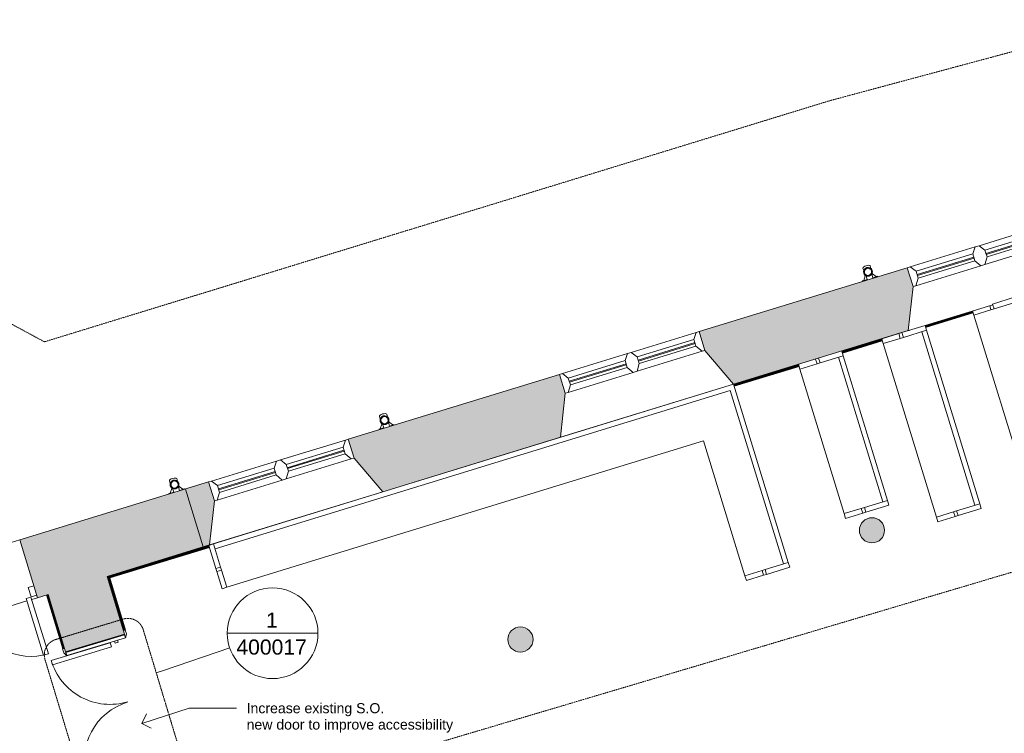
# Model space of a CAD drawing. Header units: millimetres. Extents: x -14859 to 92024, y -10653 to 24175.
# Tile 17 of 29: x -3067 to 6707, y 9462 to 16543. Entities that reach past the tile are written whole.
import ezdxf

# ---------------------------------------------------------------- set-up
doc = ezdxf.new("R2010")
doc.units = ezdxf.units.MM
doc.linetypes.add('Dash2', pattern=[3, 1.5, -1.5])
doc.linetypes.add('Hidden2', pattern=[3, 2, -1])
for name, color, linetype, lineweight in [('A-ANNO-SYMB', 150, 'Continuous', 9), ('A-DETL', 90, 'Continuous', 9), ('A-DOOR', 31, 'Continuous', 9), ('A-DOOR-FRAM', 31, 'Continuous', 18), ('A-GENM', 13, 'Continuous', 9), ('A-GLAZ', 151, 'Continuous', 9), ('A-WALL', 113, 'Continuous', 9), ('A-WALL-PATT', 111, 'Continuous', 18), ('G-ANNO-TEXT', 231, 'Continuous', 9), ('I-WALL', 2, 'Continuous', 9)]:
    doc.layers.add(name, color=color, linetype=linetype, lineweight=lineweight)
doc.styles.add('Arial_1', font='arial.ttf', dxfattribs={"height": 150})
doc.styles.add('Arial_2', font='arial.ttf', dxfattribs={"height": 100})

# ---------------------------------------------------------------- blocks, each defined once
blk = doc.blocks.new('DKA_Window_Double_Chamfered Reveal - DKA_Window_Double_Chamfered Reveal-4314283-00_ Ground Intermediate Door Options')
at = {"layer": 'A-GLAZ', "lineweight": 18}
for p, q in [((-695, 300), (-725, 300)), ((-652.1, 239.7), (-695, 300)), ((-20, 300), (-62.9, 239.7)), ((20, 300), (-20, 300)), ((62.9, 239.7), (20, 300)), ((695, 300), (652.1, 239.7)), ((725, 300), (695, 300)), ((-652.1, 169.7), (-652.1, 239.7)), ((-62.9, 206.8), (-652.1, 206.8)), ((-652.1, 206.8), (-652.1, 196.8)), ((-652.1, 196.8), (-62.9, 196.8)), ((-62.9, 239.7), (-62.9, 169.7)), ((-62.9, 196.8), (-62.9, 206.8)), ((62.9, 169.7), (62.9, 239.7)), ((652.1, 206.8), (62.9, 206.8)), ((62.9, 206.8), (62.9, 196.8)), ((62.9, 196.8), (652.1, 196.8)), ((652.1, 239.7), (652.1, 169.7)), ((652.1, 196.8), (652.1, 206.8)), ((-725, 103.7), (-695, 103.7)), ((-695, 103.7), (-652.1, 169.7)), ((-62.9, 169.7), (-20, 103.7)), ((-20, 103.7), (20, 103.7)), ((20, 103.7), (62.9, 169.7)), ((652.1, 169.7), (695, 103.7)), ((695, 103.7), (725, 103.7))]:
    blk.add_line(p, q, dxfattribs=at)
at = {"layer": 'A-GLAZ'}
for p, q in [((-20, 300), (-695, 300)), ((695, 300), (20, 300)), ((-62.9, 239.7), (-652.1, 239.7)), ((652.1, 239.7), (62.9, 239.7)), ((-20, 103.7), (-695, 103.7)), ((-652.1, 169.7), (-62.9, 169.7)), ((695, 103.7), (20, 103.7)), ((62.9, 169.7), (652.1, 169.7))]:
    blk.add_line(p, q, dxfattribs=at)
blk = doc.blocks.new('Ext - Dbl - RS - Flush - 1300 x 2110mm-6094354-00_ Ground Intermediate Door Options')
at = {"layer": 'A-DOOR'}
for p, q in [((-540.5, 864), (-590.5, 864)), ((-590.5, 864), (-590.5, 275)), ((-590.5, 864), (-590.5, 275)), ((-590.5, 864), (-540.5, 864)), ((-540.5, 275), (-540.5, 864)), ((-540.5, 275), (-540.5, 864)), ((540.5, 864), (540.5, 275)), ((590.5, 864), (540.5, 864)), ((590.5, 864), (540.5, 864)), ((540.5, 275), (540.5, 864)), ((590.5, 275), (590.5, 864)), ((590.5, 864), (590.5, 275)), ((-590.5, 275), (-540.5, 275)), ((-590.5, 275), (-540.5, 275)), ((540.5, 275), (590.5, 275)), ((590.5, 275), (540.5, 275))]:
    blk.add_line(p, q, dxfattribs=at)
for centre, start, end in [((-590.5, 275), 360, 90), ((590.5, 275), 90, 180)]:
    blk.add_arc(centre, 589, start, end, dxfattribs=at)
at = {"layer": 'A-DOOR-FRAM'}
for p, q in [((-593.5, 275), (-650, 275)), ((-593.5, 175), (-593.5, 275)), ((650, 275), (593.5, 275)), ((593.5, 275), (593.5, 175)), ((-650, 175), (-593.5, 175)), ((593.5, 175), (650, 175))]:
    blk.add_line(p, q, dxfattribs=at)
blk = doc.blocks.new('DKA_Furniture_Church Pew - DKA_Furniture_Church Pew-V8-00_ Ground Intermediate Door Options')
at = {"layer": 'A-GENM'}
for p, q in [((50, 0), (0, 0)), ((0, 0), (0, -240)), ((50, 0), (1850, 0)), ((50, 0), (50, -1)), ((1850, 0), (1850, -1)), ((1900, 0), (1850, 0)), ((1900, -240), (1900, 0)), ((50, -240), (50, -0.2)), ((1850, -50), (50, -50)), ((1850, -0.2), (1850, -240)), ((0, -240), (50, -240)), ((6.9, -271.7), (50, -271.7)), ((50, -239.7), (50, -271.7)), ((50, -450), (50, -271.7)), ((1850, -271.7), (1850, -239.7)), ((1850, -240), (1900, -240)), ((1850, -271.7), (1850, -450)), ((1850, -271.7), (1900, -271.7)), ((1900, -239.7), (1900, -271.7)), ((1900, -450), (1900, -271.7)), ((6.8, -450), (50, -450)), ((50, -450), (1850, -450)), ((1850, -450), (1900, -450))]:
    blk.add_line(p, q, dxfattribs=at)
blk = doc.blocks.new('DKA_Furniture_Church Pew - DKA_Furniture_Church Pew-V9-00_ Ground Intermediate Door Options')
at = {"layer": 'A-GENM'}
for p, q in [((50, 0), (0, 0)), ((0, 0), (0, -240)), ((50, 0), (1850, 0)), ((50, 0), (50, -1)), ((1850, 0), (1850, -1)), ((1900, 0), (1850, 0)), ((1900, -240), (1900, 0)), ((50, -240), (50, -0.2)), ((1850, -50), (50, -50)), ((1850, -0.2), (1850, -240)), ((0, -271.7), (0, -239.7)), ((0, -240), (50, -240)), ((0, -271.7), (0, -450)), ((0, -271.7), (50, -271.7)), ((50, -239.7), (50, -271.7)), ((50, -450), (50, -271.7)), ((1850, -271.7), (1850, -239.7)), ((1850, -240), (1900, -240)), ((1850, -271.7), (1850, -450)), ((1850, -271.7), (1900, -271.7)), ((1900, -239.7), (1900, -271.7)), ((1900, -450), (1900, -271.7)), ((0, -450), (50, -450)), ((50, -450), (1850, -450)), ((1850, -450), (1900, -450))]:
    blk.add_line(p, q, dxfattribs=at)
blk = doc.blocks.new('DKA_Furniture_Church Pew short - DKA_Furniture_Church Pew short-V13-00_ Ground Intermediate Door Options')
at = {"layer": 'A-GENM'}
for p, q in [((50, 0), (0, 0)), ((50, 0), (1550, 0)), ((50, 0), (50, -1)), ((1550, 0), (1550, -1)), ((1600, 0), (1550, 0)), ((1600, -240), (1600, 0)), ((50, -240), (50, -0.2)), ((1550, -50), (50, -50)), ((1550, -0.2), (1550, -240)), ((0, -240), (50, -240)), ((0, -271.7), (50, -271.7)), ((50, -239.7), (50, -271.7)), ((50, -450), (50, -271.7)), ((1550, -271.7), (1550, -239.7)), ((1550, -240), (1600, -240)), ((1550, -271.7), (1550, -450)), ((1550, -271.7), (1600, -271.7)), ((1600, -239.7), (1600, -271.7)), ((1600, -450), (1600, -271.7)), ((0, -450), (50, -450)), ((50, -450), (1550, -450)), ((1550, -450), (1600, -450))]:
    blk.add_line(p, q, dxfattribs=at)
blk = doc.blocks.new('DKA_Furniture_Church Pew long L shape - DKA_Furniture_Church Pew long L shape-2240776-00_ Ground Intermediate Door Options')
at = {"layer": 'A-GENM'}
for p, q in [((-100, 0), (-100, -5400)), ((1750, 0), (-100, 0)), ((1800, 0), (1750, 0)), ((1750, 0), (1750, -240)), ((1800, -240), (1800, 0)), ((-50, -5400), (-50, -50)), ((-50, -50), (1750, -50)), ((1750, -271.7), (1750, -239.7)), ((1750, -240), (1800, -240)), ((1750, -271.7), (1750, -450)), ((1750, -271.7), (1800, -271.7)), ((1800, -239.7), (1800, -271.7)), ((1800, -450), (1800, -271.7)), ((350, -5400), (350, -450)), ((350, -450), (1750, -450)), ((1750, -450), (1800, -450)), ((-100, -5400), (-100, -5450)), ((140, -5400), (-100, -5400)), ((-100, -5450), (140, -5450)), ((139.7, -5400), (171.7, -5400)), ((171.7, -5450), (139.7, -5450)), ((140, -5450), (140, -5400)), ((350, -5400), (171.7, -5400)), ((171.7, -5450), (171.7, -5400)), ((171.7, -5450), (350, -5450)), ((350, -5450), (350, -5400))]:
    blk.add_line(p, q, dxfattribs=at)
blk = doc.blocks.new('DKA_Door_Int_Dbl_2x1VP_Glazed - 1310 x 2110mm Sgl Swing offset-6792928-00_ Ground Intermediate Door Options')
at = {"layer": 'A-DOOR', "color": 6}
for p, q in [((-690, 325), (-650, 325)), ((-690, 305), (-690, 325)), ((-620, 305), (-655, 305)), ((-650, 325), (-624, 311)), ((-647, -305), (-647, 305)), ((655, 305), (620, 305)), ((624, 311), (650, 325)), ((647, -305), (647, 305)), ((650, 325), (690, 325)), ((690, 325), (690, 305)), ((-690, -325), (-690, -305)), ((-650, -325), (-690, -325)), ((-655, -305), (-620, -305)), ((-624, -311), (-650, -325)), ((620, -305), (655, -305)), ((650, -325), (624, -311)), ((690, -325), (650, -325)), ((690, -305), (690, -325))]:
    blk.add_line(p, q, dxfattribs=at)
at = {"layer": 'A-DOOR', "color": 210, "lineweight": 18}
for p, q in [((-613, 145), (-569, 145)), ((-613, -467), (-613, 145)), ((-569, 145), (-569, -467)), ((569, 145), (613, 145)), ((569, -467), (569, 145)), ((613, 145), (613, -467)), ((-569, -467), (-613, -467)), ((613, -467), (569, -467))]:
    blk.add_line(p, q, dxfattribs=at)
at = {"layer": 'A-DOOR', "color": 6}
for centre, radius, start, end in [((-628, 304), 8.06, 7.12502, 60.25512), ((-628, 304), 8.06, 7.12502, 60.25512), ((628, 304), 8.06, 119.74488, 172.87498), ((628, 304), 8.06, 119.74488, 172.87498), ((-613, 145), 612, 270, 0), ((613, 145), 612, 180, 270), ((-628, -304), 8.06, 299.74488, 352.87498), ((-628, -304), 8.06, 299.74488, 352.87498), ((628, -304), 8.06, 187.12502, 240.25512), ((628, -304), 8.06, 187.12502, 240.25512)]:
    blk.add_arc(centre, radius, start, end, dxfattribs=at)
at = {"layer": 'A-DOOR-FRAM', "color": 210}
for p, q in [((-647, -305), (-647, 305)), ((-647, 305), (-615, 305)), ((-615, 305), (-615, -305)), ((615, -305), (615, 305)), ((615, 305), (647, 305)), ((647, 305), (647, -305)), ((-615, 223), (-596, 223)), ((-615, 191), (-615, 223)), ((-596, 223), (-596, 191)), ((596, 223), (615, 223)), ((596, 191), (596, 223)), ((615, 223), (615, 191)), ((-596, 191), (-615, 191)), ((615, 191), (596, 191)), ((-615, -305), (-647, -305)), ((647, -305), (615, -305))]:
    blk.add_line(p, q, dxfattribs=at)
blk = doc.blocks.new('Basic Wall _ Int - Existing Skirting - ___-4237117-00_ Ground Intermediate Door Options')
at = {"layer": 'I-WALL'}
for p, q in [((-2801.3, 10834.7), (-2640.5, 10299.4)), ((-2799.1, 10835.4), (-2638.2, 10300.1)), ((-2793, 10837.3), (-2632.1, 10301.9)), ((-2631.4, 10302.1), (-2792.3, 10837.5)), ((-2788, 10838.8), (-2627.1, 10303.4)), ((-2784.1, 10840), (-2623.2, 10304.6))]:
    blk.add_line(p, q, dxfattribs=at)
blk = doc.blocks.new('Basic Wall _ Int - Existing Skirting - ___-4379171-00_ Ground Intermediate Door Options')
at = {"layer": 'I-WALL'}
for p, q in [((5920.6, 13505.9), (6392.2, 13650.7)), ((5921.8, 13502.1), (6393.4, 13646.9)), ((5923.1, 13497.8), (6394.7, 13642.5)), ((5923.3, 13497.1), (6395, 13641.8)), ((5925.2, 13491), (6396.8, 13635.7)), ((5925.9, 13488.7), (6397.5, 13633.5)), ((5093.9, 13252.2), (5490.4, 13373.9)), ((5095.1, 13248.4), (5491.6, 13370.1)), ((5096.4, 13244.1), (5492.9, 13365.7)), ((5096.7, 13243.3), (5493.1, 13365)), ((5098.5, 13237.3), (5495, 13359)), ((5099.2, 13235), (5495.7, 13356.7)), ((4020.3, 12922.7), (4663.7, 13120.2)), ((4021.5, 12918.9), (4664.9, 13116.4)), ((4022.8, 12914.5), (4666.3, 13112)), ((4023, 12913.8), (4666.5, 13111.3)), ((4024.9, 12907.8), (4668.3, 13105.3)), ((4025.6, 12905.5), (4669, 13103)), ((-2195.4, 11015), (-1189.8, 11323.7)), ((-2190.5, 11012.4), (-1188.6, 11319.8)), ((-2184.8, 11009.3), (-1187.3, 11315.5)), ((-2183.9, 11008.8), (-1187.1, 11314.8)), ((-2176, 11004.6), (-1185.2, 11308.7)), ((-2173, 11003.1), (-1184.5, 11306.5)), ((-2184.8, 11009.3), (-2190.5, 11012.4)), ((-2183.9, 11008.8), (-2184.8, 11009.4)), ((-2173, 11003.1), (-2176, 11004.6))]:
    blk.add_line(p, q, dxfattribs=at)
at = {"layer": 'I-WALL', "flags": 128}
blk.add_lwpolyline([(-2176, 11004.6), (-2176, 11004.6), (-2176.4, 11004.9), (-2177.5, 11005.5), (-2179.2, 11006.4), (-2181.4, 11007.5), (-2183.9, 11008.8)], dxfattribs=at)
blk = doc.blocks.new('Basic Wall _ Int - Existing Skirting - ___-4379239-00_ Ground Intermediate Door Options')
at = {"layer": 'I-WALL'}
for p, q in [((-2035.1, 10481.3), (-2195.4, 11015)), ((-2190.5, 11012.4), (-2184.8, 11009.3)), ((-2031.2, 10482.4), (-2190.5, 11012.4)), ((-2184.8, 11009.4), (-2183.9, 11008.8)), ((-2026.9, 10483.8), (-2184.8, 11009.3)), ((-2026.1, 10484), (-2183.9, 11008.8)), ((-2020.1, 10485.8), (-2176, 11004.6)), ((-2176, 11004.6), (-2173, 11003.1)), ((-2017.3, 10484.8), (-2173, 11003.1)), ((-2017.3, 10484.8), (-2018.4, 10484.5))]:
    blk.add_line(p, q, dxfattribs=at)
at = {"layer": 'I-WALL', "flags": 128}
blk.add_lwpolyline([(-2183.9, 11008.8), (-2181.4, 11007.5), (-2179.2, 11006.4), (-2177.5, 11005.5), (-2176.4, 11004.9), (-2176, 11004.6), (-2176, 11004.6)], dxfattribs=at)
blk = doc.blocks.new('Gutter-AWMS_Rainwater-ApexHeritage_VictorianOgee-RoundPipe - OG50 - P30-4786566-00_ Ground Intermediate Door Options')
at = {"layer": 'A-GENM'}
for p, q in [((5303.4, 14077.1), (5311.2, 14051.8)), ((5382.9, 14073.8), (5375.1, 14099.1)), ((5326.6, 13999.8), (5311.8, 13956)), ((5323.8, 14008.7), (5326.6, 13999.8)), ((5345.6, 13964.3), (5334.1, 14001.8)), ((5391.9, 14019.5), (5403.4, 13982)), ((5399.3, 14022), (5396.5, 14031)), ((5436.1, 13994.1), (5399.3, 14022)), ((5403.4, 13982), (5451, 13996.6)), ((5450.4, 13998.5), (5436.1, 13994.1)), ((5451, 13996.6), (5450.4, 13998.5)), ((5311.8, 13956), (5297.4, 13951.6)), ((5297.4, 13951.6), (5298, 13949.7)), ((5298, 13949.7), (5345.6, 13964.3))]:
    blk.add_line(p, q, dxfattribs=at)
for start, end in [(17.0451, 197.0451), (197.0451, 17.0451)]:
    blk.add_arc((5353.7, 14041), 44, start, end, dxfattribs=at)
at = {"layer": 'A-GENM', "lineweight": 18}
for radius, start, end in [(37.5, 107.0451, 287.0451), (37.5, 287.0451, 107.0451), (35.5, 287.0451, 107.0451), (35.5, 107.0451, 287.0451)]:
    blk.add_arc((5353.7, 14041), radius, start, end, dxfattribs=at)
at = {"layer": 'A-GENM'}
for start_param, end_param in [(1.570796, 3.141593), (0, 1.570796)]:
    blk.add_ellipse((5339.3, 14088.1), major_axis=(35.9, 11), ratio=0.382683, start_param=start_param, end_param=end_param, dxfattribs=at)
blk = doc.blocks.new('Gutter-AWMS_Rainwater-ApexHeritage_VictorianOgee-RoundPipe - OG50 - P30-4888507-00_ Ground Intermediate Door Options')
at = {"layer": 'A-GENM'}
for p, q in [((583.4, 12602.3), (575.6, 12627.6)), ((503.9, 12605.6), (511.7, 12580.3)), ((527.1, 12528.3), (512.3, 12484.5)), ((524.4, 12537.2), (527.1, 12528.3)), ((546.1, 12492.8), (534.6, 12530.3)), ((592.4, 12548), (603.9, 12510.5)), ((599.8, 12550.6), (597, 12559.5)), ((636.6, 12522.6), (599.8, 12550.6)), ((603.9, 12510.5), (651.5, 12525.1)), ((650.9, 12527), (636.6, 12522.6)), ((651.5, 12525.1), (650.9, 12527)), ((512.3, 12484.5), (497.9, 12480.1)), ((497.9, 12480.1), (498.5, 12478.2)), ((498.5, 12478.2), (546.1, 12492.8))]:
    blk.add_line(p, q, dxfattribs=at)
for start, end in [(17.0451, 197.0451), (197.0451, 17.0451)]:
    blk.add_arc((554.2, 12569.5), 44, start, end, dxfattribs=at)
at = {"layer": 'A-GENM', "lineweight": 18}
for radius, start, end in [(37.5, 107.0451, 287.0451), (35.5, 107.0451, 287.0451), (37.5, 287.0451, 107.0451), (35.5, 287.0451, 107.0451)]:
    blk.add_arc((554.2, 12569.5), radius, start, end, dxfattribs=at)
at = {"layer": 'A-GENM'}
for start_param, end_param in [(1.570796, 3.141593), (0, 1.570796)]:
    blk.add_ellipse((539.8, 12616.6), major_axis=(35.9, 11), ratio=0.382683, start_param=start_param, end_param=end_param, dxfattribs=at)
blk = doc.blocks.new('Gutter-AWMS_Rainwater-ApexHeritage_VictorianOgee-RoundPipe - OG50 - P30-4888508-00_ Ground Intermediate Door Options')
at = {"layer": 'A-GENM'}
for p, q in [((-1580.3, 11966.6), (-1572.6, 11941.3)), ((-1500.9, 11963.3), (-1508.6, 11988.6)), ((-1572, 11845.5), (-1586.3, 11841.1)), ((-1586.3, 11841.1), (-1585.7, 11839.2)), ((-1585.7, 11839.2), (-1538.2, 11853.8)), ((-1557.1, 11889.3), (-1572, 11845.5)), ((-1559.9, 11898.2), (-1557.1, 11889.3)), ((-1538.2, 11853.8), (-1549.7, 11891.3)), ((-1491.8, 11909), (-1480.3, 11871.5)), ((-1484.5, 11911.5), (-1487.2, 11920.5)), ((-1447.7, 11883.6), (-1484.5, 11911.5)), ((-1480.3, 11871.5), (-1432.7, 11886.1)), ((-1433.3, 11888), (-1447.7, 11883.6)), ((-1432.7, 11886.1), (-1433.3, 11888))]:
    blk.add_line(p, q, dxfattribs=at)
for start, end in [(17.0451, 197.0451), (197.0451, 17.0451)]:
    blk.add_arc((-1530, 11930.5), 44, start, end, dxfattribs=at)
at = {"layer": 'A-GENM', "lineweight": 18}
for radius, start, end in [(37.5, 107.0451, 287.0451), (35.5, 107.0451, 287.0451), (37.5, 287.0451, 107.0451), (35.5, 287.0451, 107.0451)]:
    blk.add_arc((-1530, 11930.5), radius, start, end, dxfattribs=at)
at = {"layer": 'A-GENM'}
for start_param, end_param in [(1.570796, 3.141593), (0, 1.570796)]:
    blk.add_ellipse((-1544.5, 11977.6), major_axis=(35.9, 11), ratio=0.382683, start_param=start_param, end_param=end_param, dxfattribs=at)
blk = doc.blocks.new('Floor Plan - 9mm - Circle-3441286-00_ Ground Intermediate Door Options')
at = {"layer": 'A-ANNO-SYMB'}
blk.add_line((-9, 0), (9, 0), dxfattribs=at)
for start, end in [(360, 180), (180, 360)]:
    blk.add_arc((0, 0), 9, start, end, dxfattribs=at)

msp = doc.modelspace()

# ---------------------------------------------------------------- hatches: boundary and pattern name
at = {"layer": 'A-GENM'}
for points in [[(5393.4, 11351), (5432, 11357.1), (5466.9, 11374.8), (5494.5, 11402.5), (5512.3, 11437.3), (5518.4, 11476), (5512.3, 11514.6), (5494.5, 11549.4), (5466.9, 11577.1), (5432, 11594.8), (5393.4, 11601), (5354.8, 11594.8), (5319.9, 11577.1), (5292.3, 11549.4), (5274.5, 11514.6), (5268.4, 11476), (5274.5, 11437.3), (5292.3, 11402.5), (5319.9, 11374.8), (5354.8, 11357.1)], [(1903.3, 10268), (1941.9, 10274.2), (1976.8, 10291.9), (2004.4, 10319.6), (2022.2, 10354.4), (2028.3, 10393), (2022.2, 10431.7), (2004.4, 10466.5), (1976.8, 10494.2), (1941.9, 10511.9), (1903.3, 10518), (1864.7, 10511.9), (1829.8, 10494.2), (1802.2, 10466.5), (1784.4, 10431.7), (1778.3, 10393), (1784.4, 10354.4), (1802.2, 10319.6), (1829.8, 10291.9), (1864.7, 10274.2)]]:
    msp.add_hatch(color=8, dxfattribs=at).paths.add_polyline_path(points)
at = {"layer": 'A-WALL-PATT', "lineweight": 9}
h = msp.add_hatch(color=8, dxfattribs=at)
h.paths.add_polyline_path([(5670, 13432.1), (5753.5, 13457.6), (5801.5, 13894.6), (5743.9, 14082.3), (5494.2, 14005.7), (5657.1, 13474.2)])
h.paths.add_polyline_path([(7472.5, 13984.7), (7543.8, 14006.6), (7367.9, 14580.2), (7130.3, 14507.3), (7187.8, 14319.6), (7464.2, 13994.3)])
for points in [[(4102.1, 12951.3), (5670, 13432.1), (5494.2, 14005.7), (3926.2, 13525), (4048.1, 13127.4)], [(590.9, 11874.8), (2247.3, 12382.7), (2071.4, 12956.3), (415, 12448.4), (503, 12161.6)], [(-2783.2, 10840.3), (-1244.8, 11312), (-1420.6, 11885.6), (-2955.8, 11414.9)], [(-2891.3, 10807.2), (-2877.3, 10811.5), (-3053.2, 11385.1), (-3067.2, 11380.8), (-2893.3, 10813.6)], [(-2612.2, 10271.3), (-2028, 10446.9), (-2037.8, 10479.5), (-2622, 10304)]]:
    msp.add_hatch(color=8, dxfattribs=at).paths.add_polyline_path(points)
h = msp.add_hatch(color=8, dxfattribs=at)
h.paths.add_polyline_path([(2247.3, 12382.7), (2300.8, 12399.1), (2348.8, 12836), (2291.3, 13023.7), (2071.4, 12956.3), (2231.6, 12433.8)])
h.paths.add_polyline_path([(4019.8, 12926.1), (4102.1, 12951.3), (3926.2, 13525), (3677.6, 13448.8), (3735.2, 13261.1), (3848.8, 13127.4)])
h = msp.add_hatch(color=8, dxfattribs=at)
h.paths.add_polyline_path([(-1244.8, 11312), (-1182.4, 11331.1), (-1134.5, 11768), (-1192, 11955.7), (-1420.6, 11885.6), (-1269.8, 11393.5)])
h.paths.add_polyline_path([(536.5, 11858.1), (590.9, 11874.8), (415, 12448.4), (194.4, 12380.8), (251.9, 12193.1), (325, 12107.1)])
h = msp.add_hatch(color=8, dxfattribs=at)
h.paths.add_polyline_path([(-4226.3, 10397.8), (-4134.2, 10426.1), (-4310.1, 10999.7), (-4402.3, 10971.4), (-4256.4, 10495.8)])
h.paths.add_polyline_path([(-2877.3, 10811.5), (-2783.2, 10840.3), (-2955.8, 11414.9), (-3053.2, 11385.1), (-2877.9, 10813.6)])
h = msp.add_hatch(color=8, dxfattribs=at)
h.paths.add_polyline_path([(-2089.7, 8532.7), (-1506.1, 8710), (-1651, 9192.3), (-2235.2, 9016.7), (-2115.8, 8619.3)])
h.paths.add_polyline_path([(-2622, 10304), (-2037.8, 10479.5), (-2200, 11019.1), (-2783.2, 10840.3), (-2636.8, 10353.2)])

# ---------------------------------------------------------------- linework, layer by layer
at = {"layer": 'A-ANNO-SYMB', "linetype": 'Hidden2'}
for p, q in [((-2710.3, 10392.1), (-2039.1, 10595.2)), ((-1841.2, 10489.2), (-1421.1, 9100.9)), ((-2396.3, 8806), (-2816.3, 10194.2))]:
    msp.add_line(p, q, dxfattribs=at)
at = {"layer": 'A-ANNO-SYMB'}
for p, q in [((-1638.4, 10084.4), (-982.6, 10309)), ((-1712, 10062.1), (-1638.4, 10084.4))]:
    msp.add_line(p, q, dxfattribs=at)
at = {"layer": 'A-ANNO-SYMB', "linetype": 'Hidden2'}
for centre, start, end in [((-1993.1, 10443.2), 16.83382, 106.83382), ((-2664.3, 10240.1), 106.83382, 196.83382)]:
    msp.add_arc(centre, 158.8, start, end, dxfattribs=at)
at = {"layer": 'A-DETL', "linetype": 'Dash2'}
for p, q in [((4974.5, 15739.3), (7968.4, 16543.1)), ((-2822, 13346.4), (4974.5, 15739.3)), ((-3628.9, 13782.2), (-2822, 13346.4)), ((-37.9, 9034.4), (9943.4, 11999.4))]:
    msp.add_line(p, q, dxfattribs=at)
at = {"layer": 'A-GENM', "lineweight": 18}
for centre, start, end in [((5393.4, 11476), 90, 180), ((5393.4, 11476), 0, 90), ((5393.4, 11476), 180, 360), ((1903.3, 10393), 90, 180), ((1903.3, 10393), 360, 90), ((1903.3, 10393), 180, 360)]:
    msp.add_arc(centre, 125, start, end, dxfattribs=at)
at = {"layer": 'A-WALL', "color": 7, "lineweight": 18}
for p, q in [((5743.9, 14082.3), (3677.6, 13448.8)), ((5801.5, 13894.6), (5743.9, 14082.3)), ((5753.5, 13457.6), (5801.5, 13894.6)), ((3677.6, 13448.8), (3735.2, 13261.1)), ((4019.8, 12926.1), (5753.5, 13457.6)), ((3735.2, 13261.1), (4019.8, 12926.1)), ((2291.3, 13023.7), (194.4, 12380.8)), ((2348.8, 12836), (2291.3, 13023.7)), ((2300.8, 12399.1), (2348.8, 12836)), ((194.4, 12380.8), (251.9, 12193.1)), ((536.5, 11858.1), (2300.8, 12399.1)), ((251.9, 12193.1), (536.5, 11858.1)), ((-1192, 11955.7), (-3067.2, 11380.8)), ((-1134.5, 11768), (-1192, 11955.7)), ((-1420.6, 11885.6), (-1244.8, 11312)), ((-1182.4, 11331.1), (-1134.5, 11768)), ((-3067.2, 11380.8), (-2891.3, 10807.2)), ((-2200, 11019.1), (-1182.4, 11331.1)), ((-2028, 10446.9), (-2200, 11019.1)), ((-2891.3, 10807.2), (-2783.2, 10840.3)), ((-2783.2, 10840.3), (-2612.2, 10271.3)), ((-2612.2, 10271.3), (-2028, 10446.9))]:
    msp.add_line(p, q, dxfattribs=at)
at = {"layer": 'G-ANNO-TEXT', "color": 210, "lineweight": 18}
for p, q in [((-1856, 9559.3), (-1385.3, 9711)), ((-1385.3, 9711), (-914.7, 9711)), ((-1856, 9559.3), (-1807.6, 9653.7)), ((-1856, 9559.3), (-1761.6, 9511))]:
    msp.add_line(p, q, dxfattribs=at)
at = {"layer": 'I-WALL'}
for p, q in [((6592.3, 13714.8), (5919.8, 13508.6)), ((5920.3, 13506.9), (6391.9, 13651.6)), ((5761.6, 13460.1), (5753.5, 13457.6)), ((5778, 13465.2), (5769.1, 13462.4)), ((5093.6, 13253.2), (5490.1, 13374.9)), ((4020, 12923.7), (4663.5, 13121.1)), ((4019.8, 12926.1), (2300.8, 12399.1)), ((536.5, 11858.1), (-1182.4, 11331.1)), ((-4310.1, 10999.7), (-3067.2, 11380.8)), ((-2196.7, 11015.7), (-1190.1, 11324.6)), ((-2036, 10481), (-2196.7, 11015.7)), ((-2996, 10775.1), (-4029.5, 10458.2)), ((-2891.3, 10807.2), (-2948.2, 10789.7))]:
    msp.add_line(p, q, dxfattribs=at)

# ---------------------------------------------------------------- block references
at = {"layer": 'A-ANNO-SYMB', "xscale": 49.99999999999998, "yscale": 49.99999999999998, "zscale": 49.99999999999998}
msp.add_blockref('Floor Plan - 9mm - Circle-3441286-00_ Ground Intermediate Door Options', (-556.8, 10454.8), dxfattribs=at)
at = {"layer": 'A-DOOR', "rotation": 197.0455396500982}
msp.add_blockref('Ext - Dbl - RS - Flush - 1300 x 2110mm-6094354-00_ Ground Intermediate Door Options', (-3600.7, 10903.4), dxfattribs=at)
at = {"layer": 'A-DOOR', "color": 6, "rotation": 286.7256112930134}
msp.add_blockref('DKA_Door_Int_Dbl_2x1VP_Glazed - 1310 x 2110mm Sgl Swing offset-6792928-00_ Ground Intermediate Door Options', (-2131.6, 9731.8), dxfattribs=at)
at = {"layer": 'A-GENM'}
for name in ['Gutter-AWMS_Rainwater-ApexHeritage_VictorianOgee-RoundPipe - OG50 - P30-4786566-00_ Ground Intermediate Door Options', 'Gutter-AWMS_Rainwater-ApexHeritage_VictorianOgee-RoundPipe - OG50 - P30-4888507-00_ Ground Intermediate Door Options', 'Gutter-AWMS_Rainwater-ApexHeritage_VictorianOgee-RoundPipe - OG50 - P30-4888508-00_ Ground Intermediate Door Options']:
    msp.add_blockref(name, (0, 0), dxfattribs=at)
for name, p, rotation in [('DKA_Furniture_Church Pew - DKA_Furniture_Church Pew-V8-00_ Ground Intermediate Door Options', (6819.6, 13791.8), 287.061904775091), ('DKA_Furniture_Church Pew - DKA_Furniture_Church Pew-V9-00_ Ground Intermediate Door Options', (5919.8, 13508.6), 287.061904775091), ('DKA_Furniture_Church Pew short - DKA_Furniture_Church Pew short-V13-00_ Ground Intermediate Door Options', (5093, 13255.2), 287.0455396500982), ('DKA_Furniture_Church Pew long L shape - DKA_Furniture_Church Pew long L shape-2240776-00_ Ground Intermediate Door Options', (4048.8, 12829.8), 287.0619047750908)]:
    msp.add_blockref(name, p, dxfattribs=dict(at, rotation=rotation))
at = {"layer": 'A-GLAZ'}
for p, rotation in [((6525, 14008), 17.04553965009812), ((3072.4, 12949.4), 17.04553965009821), ((-410.9, 11881.4), 17.04553965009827)]:
    msp.add_blockref('DKA_Window_Double_Chamfered Reveal - DKA_Window_Double_Chamfered Reveal-4314283-00_ Ground Intermediate Door Options', p, dxfattribs=dict(at, rotation=rotation))
at = {"layer": 'I-WALL'}
for name in ['Basic Wall _ Int - Existing Skirting - ___-4379171-00_ Ground Intermediate Door Options', 'Basic Wall _ Int - Existing Skirting - ___-4379239-00_ Ground Intermediate Door Options', 'Basic Wall _ Int - Existing Skirting - ___-4237117-00_ Ground Intermediate Door Options']:
    msp.add_blockref(name, (0, 0), dxfattribs=at)

# ---------------------------------------------------------------- texts
at = {"layer": 'A-ANNO-SYMB', "char_height": 150, "attachment_point": 1, "style": 'Arial_1'}
for s, insert, width in [('1', (-621.3, 10660.1), 144.304), ('400017', (-916.2, 10392.6), 865.822)]:
    msp.add_mtext(s, dxfattribs=dict(at, insert=insert, width=width))
at = {"layer": 'G-ANNO-TEXT', "color": 6, "lineweight": 18, "char_height": 100, "attachment_point": 1, "style": 'Arial_2'}
for s, insert, width in [('Increase existing S.O. ', (-814.7, 9761), 1747.679), ('new door to improve accessibility ', (-814.7, 9598.9), 2593.459)]:
    msp.add_mtext(s, dxfattribs=dict(at, insert=insert, width=width))

doc.saveas('drawing.dxf')
